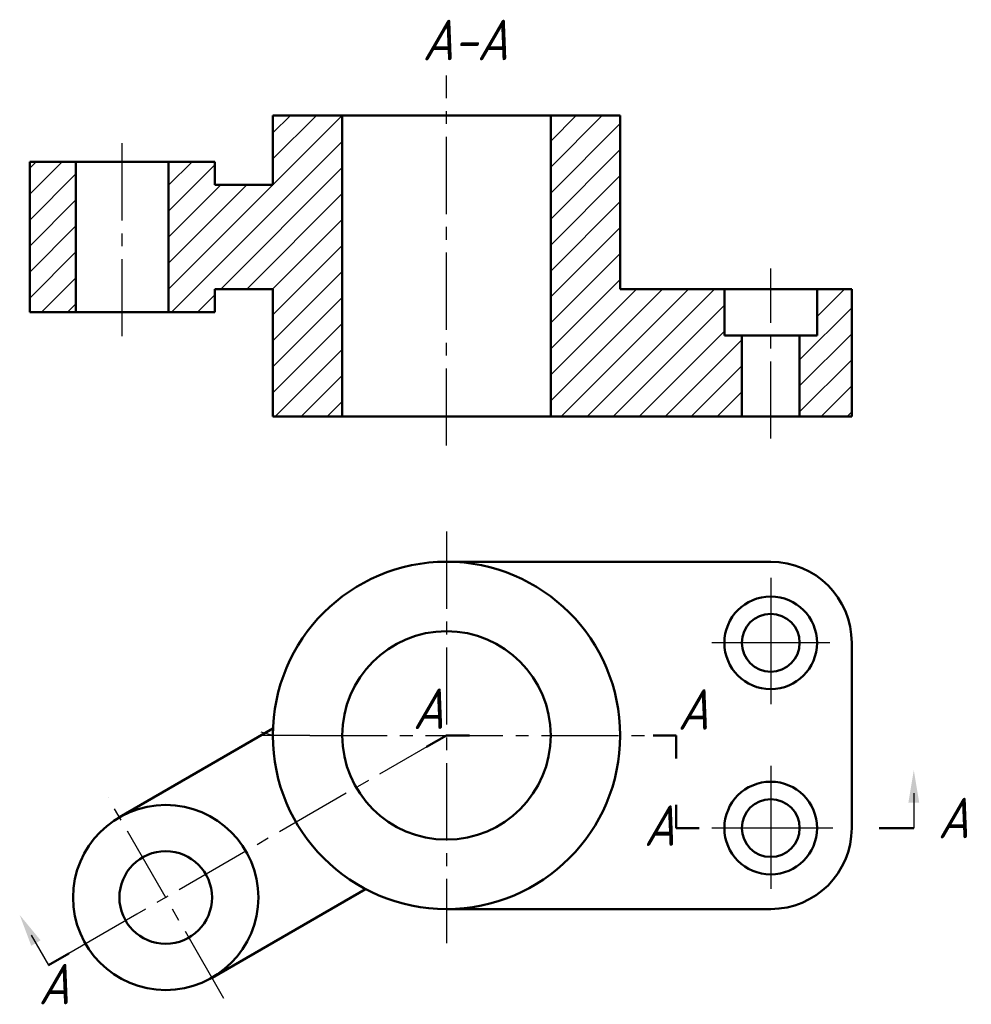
# Model space of a CAD drawing. Header units: millimetres. Extents: x 1142.2 to 1224.4, y -70.9 to 14.1.
import ezdxf

# ---------------------------------------------------------------- set-up
doc = ezdxf.new("R2010")
doc.units = ezdxf.units.MM
doc.header["$LTSCALE"] = 0.7
doc.linetypes.add('CENTER2', pattern=[28.575, 19.05, -3.175, 3.175, -3.175])
for name, color, linetype in [('剖面线层', 7, 'Continuous'), ('尺寸层', 221, 'Continuous'), ('细实线层', 7, 'Continuous')]:
    doc.layers.add(name, color=color, linetype=linetype)
for name, color, linetype, lineweight in [('文字层', 227, 'Continuous', 20), ('点画线层', 3, 'CENTER2', 25), ('粗实线层', 7, 'Continuous', 50)]:
    doc.layers.add(name, color=color, linetype=linetype, lineweight=lineweight)
doc.styles.add('工程斜体', font='gbeitc.shx', dxfattribs={"bigfont": 'gbcbig.shx'})

# ---------------------------------------------------------------- blocks, each defined once
blk = doc.blocks.new('jhh')
at = {"layer": '剖面线层', "ltscale": 0.5}
h = blk.add_hatch(dxfattribs=at)
h.set_pattern_fill('ANSI31', scale=0.5, style=0)
h.set_pattern_definition([(45, (-1237.9317, 38.2708), (-1.122532, 1.122532), [])])
h.paths.add_polyline_path([(-14.115, 12.215), (-17.115, 12.215), (-17.115, 8.215), (-18.615, 8.215), (-18.615, 1.215), (-14.115, 1.215)])
h.paths.add_polyline_path([(-23.615, 1.215), (-23.615, 8.215), (-25.115, 8.215), (-25.115, 12.215), (-34.115, 12.215), (-34.115, 27.215), (-40.115, 27.215), (-40.115, 1.215)])
h.paths.add_polyline_path([(-64.115, 12.215), (-64.115, 1.215), (-58.115, 1.215), (-58.115, 27.215), (-64.115, 27.215), (-64.115, 21.215), (-69.115, 21.215), (-69.115, 23.215), (-73.115, 23.215), (-73.115, 10.215), (-69.115, 10.215), (-69.115, 12.215)])
h.paths.add_polyline_path([(-81.115, 23.215), (-85.115, 23.215), (-85.115, 10.215), (-81.115, 10.215)])
at = {"layer": '尺寸层', "color": 7, "ltscale": 0.5}
for points in [[(-8.756, -31.334), (-8.756, -34.334)], [(-84.977, -43.575), (-83.477, -46.173)]]:
    blk.add_lwpolyline(points, dxfattribs=at)
for points in [[(-9.223, -32.134), (-8.756, -29.334), (-8.29, -32.134)], [(-84.981, -44.501), (-85.977, -41.843), (-84.173, -44.034)]]:
    blk.add_solid(points, dxfattribs=at)
at = {"layer": '点画线层', "color": 7, "ltscale": 0.5}
for p, q in [((-49.115, -1.305), (-49.115, 30.651)), ((-77.115, 8.138), (-77.115, 24.987)), ((-21.115, -0.7), (-21.115, 14.006)), ((-49.115, -8.73), (-49.115, -44.285)), ((-49.115, -26.334), (-75.872, -41.782)), ((-60.921, -26.334), (-32.006, -26.334)), ((-68.335, -49.044), (-78.338, -31.718)), ((-15.736, -34.334), (-26.187, -34.334))]:
    blk.add_line(p, q, dxfattribs=at)
at = {"layer": '粗实线层', "color": 7, "ltscale": 0.5}
for p, q in [((-64.115, 21.215), (-64.115, 27.215)), ((-64.115, 27.215), (-34.115, 27.215)), ((-58.115, 1.215), (-58.115, 27.215)), ((-40.115, 1.215), (-40.115, 27.215)), ((-34.115, 27.215), (-34.115, 12.215)), ((-69.115, 23.215), (-85.115, 23.215)), ((-85.115, 10.215), (-85.115, 23.215)), ((-81.115, 10.215), (-81.115, 23.215)), ((-73.115, 10.215), (-73.115, 23.215)), ((-69.115, 23.215), (-69.115, 21.215)), ((-64.115, 21.215), (-69.115, 21.215)), ((-64.115, 12.215), (-69.115, 12.215)), ((-69.115, 12.215), (-69.115, 10.215)), ((-64.115, 1.215), (-64.115, 12.215)), ((-14.115, 12.215), (-34.115, 12.215)), ((-25.115, 12.215), (-25.115, 8.215)), ((-17.115, 12.215), (-17.115, 8.215)), ((-14.115, 1.215), (-14.115, 12.215)), ((-69.115, 10.215), (-85.115, 10.215)), ((-25.115, 8.215), (-21.115, 8.215)), ((-23.615, 1.215), (-23.615, 8.215)), ((-17.115, 8.215), (-21.115, 8.215)), ((-18.615, 1.215), (-18.615, 8.215)), ((-14.115, 1.215), (-64.115, 1.215)), ((-49.115, -11.334), (-21.115, -11.334)), ((-14.115, -34.334), (-14.115, -18.334)), ((-77.364, -33.406), (-64.104, -25.75)), ((-49.115, -26.334), (-50.847, -27.334)), ((-49.115, -26.334), (-47.115, -26.334)), ((-29.28, -26.334), (-31.28, -26.334)), ((-29.28, -26.334), (-29.28, -28.334)), ((-29.28, -34.334), (-29.28, -32.334)), ((-27.28, -34.334), (-29.28, -34.334)), ((-11.756, -34.334), (-8.756, -34.334)), ((-69.364, -47.262), (-56.104, -39.606)), ((-49.115, -41.334), (-21.115, -41.334)), ((-81.745, -45.173), (-83.477, -46.173))]:
    blk.add_line(p, q, dxfattribs=at)
for centre, radius in [((-49.115, -26.334), 15), ((-21.115, -18.334), 4), ((-21.115, -18.334), 2.5), ((-49.115, -26.334), 9), ((-21.115, -34.334), 4), ((-21.115, -34.334), 2.5), ((-73.364, -40.334), 8), ((-73.364, -40.334), 4)]:
    blk.add_circle(centre, radius, dxfattribs=at)
for centre, start, end in [((-21.115, -18.334), 0, 90), ((-21.115, -34.334), 270, 0)]:
    blk.add_arc(centre, 7, start, end, dxfattribs=at)
at = {"layer": '细实线层', "color": 7, "ltscale": 0.5}
for p, q in [((-21.115, -12.712), (-21.115, -23.634)), ((-16.004, -18.334), (-26.187, -18.334)), ((-64.115, -26.334), (-65.115, -26.066)), ((-60.921, -26.334), (-65.115, -26.334)), ((-64.115, -26.334), (-65.115, -26.334)), ((-21.115, -28.973), (-21.115, -39.577)), ((-16.004, -34.334), (-26.187, -34.334)), ((-75.872, -41.782), (-81.745, -45.173))]:
    blk.add_line(p, q, dxfattribs=at)
at = {"layer": '文字层', "color": 7, "ltscale": 0.5, "char_height": 3.5, "attachment_point": 1, "style": '工程斜体'}
for s, insert, width in [('A-A', (-51.186, 35.484), 10.19239), ('A', (-52.012, -22.275), 3.46857), ('A', (-29.149, -22.343), 3.46857), ('A', (-6.673, -31.715), 3.46857), ('A', (-32.059, -32.372), 3.46857), ('A', (-84.351, -46.06), 3.46857)]:
    blk.add_mtext(s, dxfattribs=dict(at, insert=insert, width=width))

msp = doc.modelspace()

# ---------------------------------------------------------------- block references
at = {"layer": '细实线层', "color": 7}
msp.add_blockref('jhh', (1228.16, -21.346), dxfattribs=at)

doc.saveas('drawing.dxf')
